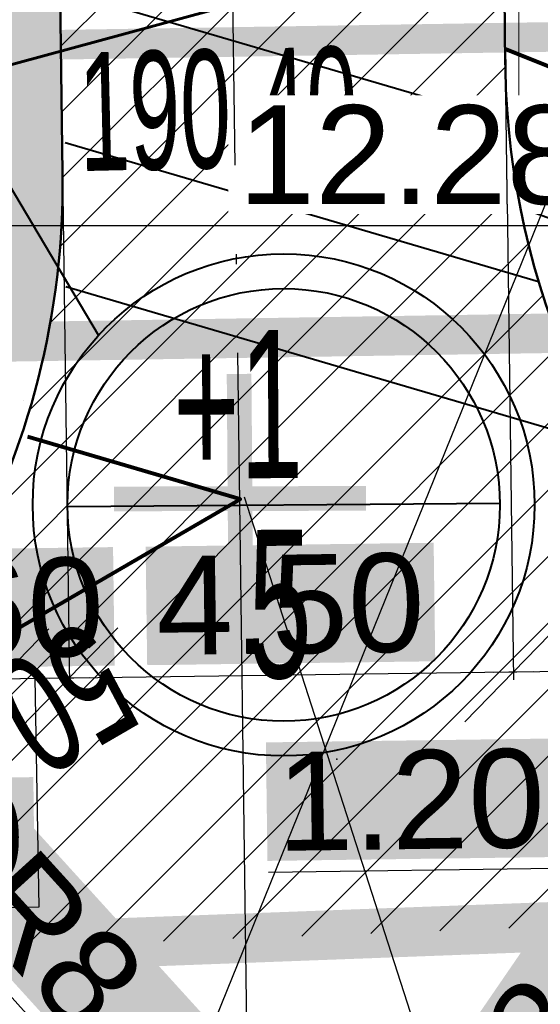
# Model space of a CAD drawing. Header units: millimetres. Extents: x 3225950 to 6455324, y 386516 to 774348.
# Tile 25 of 69: x 3227620.19 to 3227625.46, y 387130.53 to 387140.49. Entities that reach past the tile are written whole.
import ezdxf
from ezdxf import colors
from ezdxf.entities.mleader import LeaderData, LeaderLine
from ezdxf.math import Vec2, Vec3

# ---------------------------------------------------------------- set-up
doc = ezdxf.new("R2010")
doc.units = ezdxf.units.MM
for name, pattern in [('ACAD_ISO02W100', [15, 12, -3]), ('ACAD_ISO04W100', [30, 24, -3, 0, -3]), ('ACAD_ISO10W100', [18, 12, -3, 0, -3])]:
    doc.linetypes.add(name, pattern=pattern)
for name, color, linetype in [('02 ВПгоризонтали', 1, 'Continuous'), ('1 ГПЗУ', 7, 'Continuous'), ('1 Граница благоустройства', 7, 'Continuous'), ('1 Здание', 7, 'Continuous'), ('1 Координаты', 7, 'Continuous'), ('1 Разбивочный 1', 7, 'Continuous'), ('1 Топо', 7, 'Continuous'), ('2 Отм по ОГ', 7, 'Continuous'), ('3 Земля', 7, 'Continuous'), ('8 К1', 7, 'Continuous'), ('8 ЭТО', 7, 'Continuous'), ('ТОЧКИ_ОБОСНОВАНИЯ', 255, 'Continuous')]:
    doc.layers.add(name, color=color, linetype=linetype)
doc.layers.add('2 УКл+переломы', color=5, linetype='Continuous', lineweight=25)
for name, color, linetype, lineweight, true_color in [('41газон', 7, 'Continuous', 20, 0x525229), ('41газон за', 7, 'Continuous', 20, 0x525229), ('41откос', 7, 'Continuous', 20, 0x525229), ('41плитка ус', 7, 'Continuous', 20, 0xd0b89f), ('41проезд', 7, 'Continuous', 20, 0xfff0c2), ('41проезд за', 7, 'Continuous', 20, 0xfff0c2)]:
    doc.layers.add(name, color=color, linetype=linetype, lineweight=lineweight, true_color=true_color)
doc.styles.add('ACAD14', font='arial.ttf', dxfattribs={"height": 1})
doc.dimstyles.new('Генплан-чел-1', dxfattribs={"dimtxt": 1.5, "dimasz": 1, "dimexe": 0.5, "dimexo": 0.5, "dimgap": 0.2, "dimtad": 1, "dimzin": 0, "dimdsep": 46, "dimtxsty": 'ACAD14', "dimblk": 'OBLIQUE', "dimcen": 1, "dimdle": 0.5, "dimclrd": 256, "dimclre": 256, "dimclrt": 256, "dimadec": 4, "dimazin": 2, "dimtfac": 1, "dimtmove": 0, "dimatfit": 3, "dimldrblk": 'OPEN30', "dimfxl": 0.5, "dimtfill": 1, "dimtfillclr": 256, "dimtolj": 1, "dimtzin": 0, "dimlwd": -1, "dimlwe": -1, "dimarcsym": 0})
doc.dimstyles.new('Генплан-чел-3', dxfattribs={"dimtxt": 1.5, "dimasz": 1, "dimexe": 0.08, "dimexo": 0.5, "dimgap": 0.2, "dimtad": 1, "dimzin": 0, "dimdsep": 46, "dimtxsty": 'ACAD14', "dimblk": 'OBLIQUE', "dimcen": 1, "dimdle": 0.2, "dimclrd": 256, "dimclre": 256, "dimclrt": 256, "dimadec": 8, "dimazin": 2, "dimtfac": 1, "dimtmove": 0, "dimatfit": 3, "dimldrblk": 'OPEN30', "dimfxl": 0.5, "dimtfill": 2, "dimtfillclr": 7, "dimtolj": 1, "dimtzin": 0, "dimlwd": -1, "dimlwe": -1, "dimarcsym": 0})
picture_1 = doc.add_image_def('image2.tif', size_in_pixel=(27388, 31050))
pattern_1 = [(45, (0, 0), (-0.3367596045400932, 0.3367596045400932), [])]
pattern_2 = [(0, (0, 0), (0.15875, 0.3175), [0, -0.3175])]

# ---------------------------------------------------------------- blocks, each defined once
blk = doc.blocks.new('_Oblique')
at = {"color": 0, "linetype": 'ByBlock', "lineweight": -2}
blk.add_line((-0.5, -0.5), (0.5, 0.5), dxfattribs=at)
blk = doc.blocks.new('*D151')
at = {"layer": '1 Разбивочный 1', "transparency": 16777216}
for p in [(3227612.624079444, 387138.8325589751), (3227622.005742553, 387128.5068990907)]:
    blk.add_line(p, (3227618.00379747, 387132.9115257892), dxfattribs=at)
at = {"layer": 'Defpoints', "color": 0, "transparency": 16777216}
for p in [(3227612.624079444, 387138.8325589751), (3227618.00379747, 387132.9115257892)]:
    blk.add_point(p, dxfattribs=at)
at = {"layer": '1 Разбивочный 1', "transparency": 16777216, "rotation": 132.2575818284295}
blk.add_blockref('_Oblique', (3227618.00379747, 387132.9115257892), dxfattribs=at)
at = {"layer": '1 Разбивочный 1', "transparency": 16777216, "insert": (3227621.203150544, 387130.4469185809), "char_height": 1, "attachment_point": 5, "rotation": 312.25758182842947, "style": 'ACAD14', "bg_fill": 1, "box_fill_scale": 1.1, "bg_fill_color": 7, "bg_fill_true_color": 16777215, "bg_fill_transparency": 0}
blk.add_mtext('\\A1;R8.00', dxfattribs=at)
blk = doc.blocks.new('_Open30')
at = {"color": 0, "linetype": 'ByBlock', "lineweight": -2}
for p, q in [((-1, 0.26794919), (0, 0)), ((0, 0), (-1, -0.26794919)), ((0, 0), (-1, 0))]:
    blk.add_line(p, q, dxfattribs=at)
blk = doc.blocks.new('*D157')
at = {"layer": '1 Разбивочный 1', "color": 1, "lineweight": 30, "transparency": 16777216}
for p, q in [((3227618.012134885, 387145.1221514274), (3227618.012134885, 387137.9109803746)), ((3227630.291268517, 387144.386396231), (3227630.291268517, 387137.9109803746)), ((3227617.512134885, 387138.4109803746), (3227630.791268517, 387138.4109803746))]:
    blk.add_line(p, q, dxfattribs=at)
at = {"layer": 'Defpoints', "color": 0, "transparency": 16777216}
for p in [(3227618.012134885, 387145.6221514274), (3227630.291268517, 387144.886396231), (3227630.291268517, 387138.4109803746)]:
    blk.add_point(p, dxfattribs=at)
at = {"layer": '1 Разбивочный 1', "color": 1, "lineweight": 30, "transparency": 16777216, "rotation": 180}
blk.add_blockref('_Oblique', (3227618.012134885, 387138.4109803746), dxfattribs=at)
at = {"layer": '1 Разбивочный 1', "color": 1, "lineweight": 30, "transparency": 16777216}
blk.add_blockref('_Oblique', (3227630.291268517, 387138.4109803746), dxfattribs=at)
at = {"layer": '1 Разбивочный 1', "color": 1, "lineweight": 50, "transparency": 16777216, "insert": (3227624.151701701, 387139.1215533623), "char_height": 1, "attachment_point": 5, "style": 'ACAD14', "bg_fill": 3, "box_fill_scale": 1.1, "bg_fill_color": 256, "bg_fill_true_color": 13158600, "bg_fill_transparency": 0}
blk.add_mtext('\\A1;12.28', dxfattribs=at)
blk = doc.blocks.new('*D185')
at = {"layer": '1 Разбивочный 1', "transparency": 16777216}
for p in [(3227633.108283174, 387140.1449536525), (3227625.213395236, 387128.6425365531)]:
    blk.add_line(p, (3227628.581125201, 387133.5491337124), dxfattribs=at)
at = {"layer": 'Defpoints', "color": 0, "transparency": 16777216}
for p in [(3227633.108283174, 387140.1449536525), (3227628.581125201, 387133.5491337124)]:
    blk.add_point(p, dxfattribs=at)
at = {"layer": '1 Разбивочный 1', "transparency": 16777216, "rotation": 55.53555279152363}
blk.add_blockref('_Oblique', (3227628.581125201, 387133.5491337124), dxfattribs=at)
at = {"layer": '1 Разбивочный 1', "transparency": 16777216, "insert": (3227625.745514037, 387130.6734671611), "char_height": 1, "attachment_point": 5, "rotation": 55.535552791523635, "style": 'ACAD14', "bg_fill": 1, "box_fill_scale": 1.1, "bg_fill_color": 7, "bg_fill_true_color": 16777215, "bg_fill_transparency": 0}
blk.add_mtext('\\A1;R8.00', dxfattribs=at)
blk = doc.blocks.new('_None')
blk = doc.blocks.new('*D227')
at = {"layer": '2 Отм по ОГ', "transparency": 16777216}
for p, q in [((3227619.263266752, 387143.6491403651), (3227619.396617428, 387133.7336882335)), ((3227619.859854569, 387143.6571637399), (3227619.993205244, 387133.7417116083)), ((3227619.195559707, 387133.8109914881), (3227620.192111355, 387133.824393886))]:
    blk.add_line(p, q, dxfattribs=at)
at = {"layer": 'Defpoints', "color": 0, "transparency": 16777216}
for p in [(3227619.256542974, 387144.1490951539), (3227619.85313079, 387144.1571185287), (3227619.992129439, 387133.8217043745)]:
    blk.add_point(p, dxfattribs=at)
at = {"layer": '2 Отм по ОГ', "transparency": 16777216}
for p, rotation in [((3227619.395541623, 387133.8136809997), 180.770511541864), ((3227619.992129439, 387133.8217043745), 0.7705115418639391)]:
    blk.add_blockref('_Oblique', p, dxfattribs=dict(at, rotation=rotation))
at = {"layer": '2 Отм по ОГ', "transparency": 16777216, "insert": (3227619.684280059, 387134.5282014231), "char_height": 1, "attachment_point": 5, "rotation": 0.7705115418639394, "style": 'ACAD14', "bg_fill": 1, "box_fill_scale": 1.1, "bg_fill_color": 7, "bg_fill_true_color": 16777215, "bg_fill_transparency": 0}
blk.add_mtext('\\A1;0.60', dxfattribs=at)
blk = doc.blocks.new('*D228')
at = {"layer": '2 Отм по ОГ', "transparency": 16777216}
for p, q in [((3227619.859854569, 387143.6571637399), (3227619.993205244, 387133.7417116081)), ((3227620.559791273, 387143.6665770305), (3227620.693141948, 387133.7511248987)), ((3227619.792147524, 387133.8190148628), (3227620.892048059, 387133.8338071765)), ((3227620.342097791, 387133.8264110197), (3227620.38292401, 387131.5087864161)), ((3227620.38292401, 387131.5087864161), (3227617.38906105, 387131.4685226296))]:
    blk.add_line(p, q, dxfattribs=at)
at = {"layer": 'Defpoints', "color": 0, "transparency": 16777216}
for p in [(3227619.85313079, 387144.1571185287), (3227620.553067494, 387144.1665318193), (3227620.692066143, 387133.8311176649)]:
    blk.add_point(p, dxfattribs=at)
at = {"layer": '2 Отм по ОГ', "transparency": 16777216}
for p, rotation in [((3227619.992129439, 387133.8217043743), 180.770511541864), ((3227620.692066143, 387133.8311176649), 0.7705115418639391)]:
    blk.add_blockref('_Oblique', p, dxfattribs=dict(at, rotation=rotation))
at = {"layer": '2 Отм по ОГ', "transparency": 16777216, "insert": (3227618.876437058, 387132.1991632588), "char_height": 1, "attachment_point": 5, "rotation": 0.7705115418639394, "style": 'ACAD14', "bg_fill": 1, "box_fill_scale": 1.1, "bg_fill_color": 7, "bg_fill_true_color": 16777215, "bg_fill_transparency": 0}
blk.add_mtext('\\A1;0.70', dxfattribs=at)
blk = doc.blocks.new('*D229')
at = {"layer": '2 Отм по ОГ', "transparency": 16777216}
for p, q in [((3227625.059384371, 387143.7270910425), (3227625.192735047, 387133.8116389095)), ((3227620.559791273, 387143.6665770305), (3227620.693141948, 387133.7511248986)), ((3227620.492084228, 387133.8284281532), (3227625.391641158, 387133.8943211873))]:
    blk.add_line(p, q, dxfattribs=at)
at = {"layer": 'Defpoints', "color": 0, "transparency": 16777216}
for p in [(3227625.052660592, 387144.2270458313), (3227620.553067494, 387144.1665318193), (3227625.191659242, 387133.8916316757)]:
    blk.add_point(p, dxfattribs=at)
at = {"layer": '2 Отм по ОГ', "transparency": 16777216}
for p, rotation in [((3227625.191659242, 387133.8916316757), 0.7705115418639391), ((3227620.692066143, 387133.8311176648), 180.770511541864)]:
    blk.add_blockref('_Oblique', p, dxfattribs=dict(at, rotation=rotation))
at = {"layer": '2 Отм по ОГ', "transparency": 16777216, "insert": (3227622.932307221, 387134.5718834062), "char_height": 1, "attachment_point": 5, "rotation": 0.7705115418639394, "style": 'ACAD14', "bg_fill": 1, "box_fill_scale": 1.1, "bg_fill_color": 7, "bg_fill_true_color": 16777215, "bg_fill_transparency": 0}
blk.add_mtext('\\A1;4.50', dxfattribs=at)
blk = doc.blocks.new('*D230')
at = {"layer": '2 Отм по ОГ', "transparency": 16777216}
for p, q in [((3227625.059384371, 387143.7270910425), (3227625.192735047, 387133.8116389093)), ((3227626.259275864, 387143.7432281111), (3227626.39262654, 387133.8277759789)), ((3227624.991677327, 387133.888942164), (3227626.591532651, 387133.9104582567)), ((3227625.791604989, 387133.8997002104), (3227625.610354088, 387131.8989842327)), ((3227625.610354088, 387131.8989842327), (3227622.710616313, 387131.8599863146))]:
    blk.add_line(p, q, dxfattribs=at)
at = {"layer": 'Defpoints', "color": 0, "transparency": 16777216}
for p in [(3227625.052660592, 387144.2270458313), (3227626.252552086, 387144.2431828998), (3227626.391550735, 387133.9077687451)]:
    blk.add_point(p, dxfattribs=at)
at = {"layer": '2 Отм по ОГ', "transparency": 16777216}
for p, rotation in [((3227625.191659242, 387133.8916316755), 180.770511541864), ((3227626.391550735, 387133.9077687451), 0.7705115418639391)]:
    blk.add_blockref('_Oblique', p, dxfattribs=dict(at, rotation=rotation))
at = {"layer": '2 Отм по ОГ', "transparency": 16777216, "insert": (3227624.150929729, 387132.5899940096), "char_height": 1, "attachment_point": 5, "rotation": 0.7705115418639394, "style": 'ACAD14', "bg_fill": 1, "box_fill_scale": 1.1, "bg_fill_color": 7, "bg_fill_true_color": 16777215, "bg_fill_transparency": 0}
blk.add_mtext('\\A1;1.20', dxfattribs=at)
blk = doc.blocks.new('*D235')
at = {"layer": '2 Отм по ОГ', "transparency": 16777216}
for p, q in [((3227630.164722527, 387135.7051632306), (3227630.354074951, 387121.6256327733)), ((3227611.87273374, 387135.4591584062), (3227612.062086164, 387121.3796279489)), ((3227611.861028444, 387121.4569312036), (3227630.552981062, 387121.7083150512))]:
    blk.add_line(p, q, dxfattribs=at)
at = {"layer": 'Defpoints', "color": 0, "transparency": 16777216}
for p in [(3227630.157998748, 387136.2051180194), (3227611.866009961, 387135.959113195), (3227630.352999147, 387121.7056255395)]:
    blk.add_point(p, dxfattribs=at)
at = {"layer": '2 Отм по ОГ', "transparency": 16777216}
for p, rotation in [((3227630.352999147, 387121.7056255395), 0.7705115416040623), ((3227612.061010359, 387121.4596207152), 180.7705115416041)]:
    blk.add_blockref('_Oblique', p, dxfattribs=dict(at, rotation=rotation))
at = {"layer": '2 Отм по ОГ', "transparency": 16777216, "insert": (3227622.927243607, 387122.3167365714), "char_height": 1, "attachment_point": 5, "rotation": 0.7705115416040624, "style": 'ACAD14', "bg_fill": 1, "box_fill_scale": 1.1, "bg_fill_color": 7, "bg_fill_true_color": 16777215, "bg_fill_transparency": 0}
blk.add_mtext('\\A1;18.30', dxfattribs=at)

msp = doc.modelspace()

# ---------------------------------------------------------------- hatches: boundary and pattern name
at = {"layer": '41газон', "lineweight": 20}
h = msp.add_hatch(dxfattribs=at)
h.set_pattern_fill('DOTS', color=256, scale=0.2)
h.set_pattern_definition(pattern_2)
edge = h.paths.add_edge_path()
edge.add_line((3227665.587508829, 387178.5220512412), (3227665.908121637, 387178.2995978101))
edge.add_line((3227665.908121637, 387178.2995978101), (3227665.604717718, 387177.8348020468))
edge.add_arc((3227660.384485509, 387181.4972843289), 6.376880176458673, 272.86833982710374, 324.94674041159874, ccw=False)
edge.add_line((3227660.70359139, 387175.1283933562), (3227660.263196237, 387175.1156396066))
edge.add_line((3227660.263196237, 387175.1156396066), (3227660.28317232, 387173.6157726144))
edge.add_line((3227660.28317232, 387173.6157726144), (3227630.880161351, 387173.2334989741))
edge.add_arc((3227631.028573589, 387174.2224245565), 0.9999999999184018, 180.7705113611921, 261.46507537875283, ccw=False)
edge.add_line((3227630.028664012, 387174.2089770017), (3227629.999041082, 387177.7950961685))
edge.add_line((3227629.999041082, 387177.7950961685), (3227618.900044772, 387177.6458282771))
edge.add_line((3227618.900044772, 387177.6458282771), (3227618.948785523, 387173.1703102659))
edge.add_arc((3227616.957267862, 387173.1353339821), 1.991824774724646, -89.46513792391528, 1.006161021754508, ccw=False)
edge.add_line((3227616.975861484, 387171.1435959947), (3227613.248922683, 387171.0934732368))
edge.add_line((3227613.248922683, 387171.0934732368), (3227613.309436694, 387166.593880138))
edge.add_line((3227613.309436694, 387166.593880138), (3227613.429043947, 387157.3092609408))
edge.add_line((3227613.429043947, 387157.3092609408), (3227618.375238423, 387157.3757811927))
edge.add_arc((3227618.402133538, 387155.3759620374), 2.000000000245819, 0.7705115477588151, 90.7705115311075, ccw=False)
edge.add_line((3227620.401952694, 387155.4028571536), (3227620.512654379, 387147.1714982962))
edge.add_line((3227620.512654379, 387147.1714982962), (3227620.623356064, 387138.9401394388))
edge.add_arc((3227612.624079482, 387138.8325589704), 7.999999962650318, -11.490256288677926, 0.7705115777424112, ccw=False)
edge.add_line((3227620.463748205, 387137.2389486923), (3227619.836052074, 387137.2289968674))
edge.add_arc((3227613.022199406, 387138.832558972), 6.999999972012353, 346.7570686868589, 360.7705115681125)
edge.add_line((3227620.02156642, 387138.9266918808), (3227619.78200303, 387155.9531519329))
edge.add_line((3227619.78200303, 387155.9531519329), (3227619.215838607, 387143.1232750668))
edge.add_line((3227619.215838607, 387143.1232750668), (3227612.019942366, 387143.1040174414))
edge.add_line((3227612.019942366, 387143.1040174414), (3227611.864757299, 387154.6429924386))
edge.add_line((3227611.864757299, 387154.6429924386), (3227611.625417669, 387172.4393826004))
edge.add_line((3227611.625417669, 387172.4393826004), (3227618.144105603, 387179.1357974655))
edge.add_line((3227618.144105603, 387179.1357974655), (3227631.480597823, 387179.3151569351))
edge.add_line((3227631.480597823, 387179.3151569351), (3227631.554462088, 387173.8228894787))
edge.add_line((3227631.554462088, 387173.8228894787), (3227662.168414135, 387175.9336801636))
edge.add_arc((3227661.191099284, 387180.7770617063), 4.941000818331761, 281.4081596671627, 332.8457631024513)
at = {"layer": '41газон за', "lineweight": 20}
h = msp.add_hatch(dxfattribs=at)
h.set_pattern_fill('DOTS', color=256, scale=0.2)
h.set_pattern_definition(pattern_2)
edge = h.paths.add_edge_path()
edge.add_line((3227617.144402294, 387137.1863220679), (3227612.397277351, 387137.1110584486))
edge.add_line((3227612.397277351, 387137.1110584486), (3227617.12795214, 387134.4062901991))
edge.add_line((3227617.12795214, 387134.4062901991), (3227616.497552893, 387133.5589131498))
edge.add_line((3227616.497552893, 387133.5589131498), (3227612.895776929, 387132.0403312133))
edge.add_line((3227612.895776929, 387132.0403312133), (3227612.914835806, 387130.8382209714))
edge.add_arc((3227612.624794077, 387138.8321864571), 7.999225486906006, 272.0779274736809, 348.5113388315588)
edge.add_line((3227620.463748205, 387137.2389486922), (3227619.836052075, 387137.2289968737))
edge.add_line((3227619.836052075, 387137.2289968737), (3227619.522802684, 387136.2359926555))
edge.add_line((3227619.522802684, 387136.2359926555), (3227619.642215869, 387137.2259236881))
edge.add_line((3227619.642215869, 387137.2259236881), (3227617.144402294, 387137.1863220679))
at = {"layer": '41откос', "lineweight": 20}
h = msp.add_hatch(dxfattribs=at)
h.set_pattern_fill('DOTS', color=256, scale=0.2)
h.set_pattern_definition(pattern_2)
edge = h.paths.add_edge_path()
edge.add_line((3227618.144105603, 387179.1357974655), (3227631.480597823, 387179.3151569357))
edge.add_line((3227631.480597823, 387179.3151569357), (3227631.555587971, 387173.739173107))
edge.add_line((3227631.555587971, 387173.739173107), (3227662.168414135, 387175.9336801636))
edge.add_arc((3227661.191099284, 387180.7770617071), 4.941000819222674, 281.4081596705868, 332.8457631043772)
edge.add_arc((3227660.483158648, 387182.2717465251), 6.333609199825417, 284.996555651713, 323.6987072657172, ccw=False)
edge.add_line((3227662.122049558, 387176.1538512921), (3227634.326409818, 387175.876637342))
edge.add_line((3227634.326409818, 387175.876637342), (3227634.236937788, 387182.54164831))
edge.add_line((3227634.236937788, 387182.54164831), (3227616.861234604, 387182.1188157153))
edge.add_line((3227616.861234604, 387182.1188157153), (3227611.074373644, 387176.2314612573))
edge.add_line((3227611.074373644, 387176.2314612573), (3227611.371886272, 387154.1095468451))
edge.add_line((3227611.371886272, 387154.1095468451), (3227611.545068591, 387141.2323642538))
edge.add_line((3227611.545068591, 387141.2323642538), (3227619.237606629, 387141.3233704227))
edge.add_line((3227619.237606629, 387141.3233704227), (3227619.721593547, 387138.9226576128))
edge.add_arc((3227601.328332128, 387138.9329190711), 18.39326428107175, 354.67497605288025, 359.96803513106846, ccw=False)
edge.add_line((3227619.642215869, 387137.2259236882), (3227619.836052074, 387137.2289968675))
edge.add_arc((3227613.022199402, 387138.8325589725), 6.999999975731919, 346.7570686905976, 360.7705115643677)
edge.add_line((3227620.02156642, 387138.9266918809), (3227619.815667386, 387155.9516020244))
edge.add_line((3227619.815667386, 387155.9516020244), (3227619.215838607, 387143.1232750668))
edge.add_line((3227619.215838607, 387143.1232750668), (3227612.019942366, 387143.1040174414))
edge.add_line((3227612.019942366, 387143.1040174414), (3227611.844940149, 387156.1165207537))
edge.add_line((3227611.844940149, 387156.1165207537), (3227611.625417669, 387172.4393826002))
edge.add_line((3227611.625417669, 387172.4393826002), (3227618.144105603, 387179.1357974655))
at = {"layer": '41плитка ус'}
h = msp.add_hatch(dxfattribs=at)
h.set_pattern_fill('AR-B88', color=256, scale=0.005)
h.set_pattern_definition([(0, (0, 0), (0, 1.016), []), (90, (0, 0), (-0.5079999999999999, 1.016), [1.016, -1.016])])
edge = h.paths.add_edge_path()
edge.add_line((3227625.093638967, 387141.1800488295), (3227625.110036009, 387139.9608267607))
edge.add_arc((3227633.123398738, 387140.1488038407), 8.015567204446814, 181.3437952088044, 197.9001863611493)
edge.add_line((3227625.495837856, 387137.6851414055), (3227662.48122202, 387138.2625494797))
edge.add_arc((3227662.54845981, 387133.2630015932), 4.999999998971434, 69.11348233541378, 90.77051154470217, ccw=False)
edge.add_line((3227664.331050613, 387137.9344435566), (3227666.671588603, 387137.9715516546))
edge.add_line((3227666.671588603, 387137.9715516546), (3227666.63761206, 387141.7387643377))
edge.add_line((3227666.63761206, 387141.7387643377), (3227664.73287339, 387141.7131479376))
edge.add_line((3227664.73287339, 387141.7131479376), (3227625.593593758, 387141.1867726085))
edge.add_line((3227625.593593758, 387141.1867726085), (3227625.093638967, 387141.1800488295))
at = {"layer": '41проезд'}
h = msp.add_hatch(dxfattribs=at)
h.set_pattern_fill('ANSI31,_O', color=256, scale=0.15)
h.set_pattern_definition(pattern_1)
edge = h.paths.add_edge_path()
edge.add_arc((3227612.624079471, 387138.8325589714), 7.999999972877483, 348.5097437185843, 360.7705115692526)
edge.add_line((3227620.623356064, 387138.9401394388), (3227620.401952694, 387155.4028571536))
edge.add_arc((3227618.402133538, 387155.3759620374), 2.000000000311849, 0.7705115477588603, 90.77051153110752)
edge.add_line((3227618.375238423, 387157.3757811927), (3227616.560439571, 387161.6606286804))
edge.add_line((3227616.560439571, 387161.6606286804), (3227614.160656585, 387161.6283545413))
edge.add_line((3227614.160656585, 387161.6283545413), (3227613.429043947, 387157.3092609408))
edge.add_line((3227613.429043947, 387157.3092609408), (3227613.309436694, 387166.593880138))
edge.add_line((3227613.309436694, 387166.593880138), (3227615.809210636, 387166.6274990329))
edge.add_line((3227615.809210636, 387166.6274990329), (3227615.741972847, 387171.1270017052))
edge.add_line((3227615.741972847, 387171.1270017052), (3227616.975861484, 387171.1435959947))
edge.add_arc((3227616.957267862, 387173.1353339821), 1.991824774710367, 270.5348620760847, 361.0061610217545)
edge.add_line((3227618.948785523, 387173.1703102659), (3227618.900044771, 387177.6458282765))
edge.add_line((3227618.900044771, 387177.6458282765), (3227629.999041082, 387177.7950961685))
edge.add_line((3227629.999041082, 387177.7950961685), (3227630.028664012, 387174.2089770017))
edge.add_arc((3227631.028573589, 387174.2224245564), 0.9999999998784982, 180.7705113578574, 261.4650753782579)
edge.add_line((3227630.880161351, 387173.2334989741), (3227660.28317232, 387173.6157726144))
edge.add_line((3227660.28317232, 387173.6157726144), (3227661.190866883, 387173.6646894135))
edge.add_arc((3227660.407064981, 387181.4462478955), 7.820933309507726, 275.7517505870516, 319.1398370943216)
edge.add_line((3227666.322103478, 387176.3296750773), (3227666.402881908, 387167.4637545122))
edge.add_arc((3227661.563774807, 387161.2406412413), 7.883152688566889, 52.13128191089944, 79.17210713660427)
edge.add_line((3227663.044699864, 387168.9834415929), (3227662.032266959, 387169.1456605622))
edge.add_line((3227662.032266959, 387169.1456605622), (3227635.724455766, 387168.7850810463))
edge.add_arc((3227635.871303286, 387157.7860611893), 11.00000009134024, 90.76490845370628, 179.9999998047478)
edge.add_line((3227624.871303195, 387157.7860612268), (3227625.110036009, 387139.9608267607))
edge.add_arc((3227633.119151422, 387140.1481767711), 8.011306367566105, 181.3400240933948, 200.6665890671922)
edge.add_line((3227625.623372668, 387137.3207520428), (3227620.463748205, 387137.2389486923))
at = {"layer": '41проезд за'}
h = msp.add_hatch(dxfattribs=at)
h.set_pattern_fill('ANSI31,_O', color=256, scale=0.15)
h.set_pattern_definition(pattern_1)
edge = h.paths.add_edge_path()
edge.add_line((3227659.609659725, 387132.5818910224), (3227613.228312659, 387130.8499267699))
edge.add_line((3227613.228312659, 387130.8499267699), (3227613.224163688, 387130.8554474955))
edge.add_arc((3227612.624794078, 387138.8321864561), 7.999225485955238, 274.2971115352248, 348.5113388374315)
edge.add_line((3227620.463748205, 387137.2389486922), (3227625.623372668, 387137.3207520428))
edge.add_arc((3227633.148024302, 387140.202424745), 8.057569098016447, 200.9550544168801, 269.7174075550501)
edge.add_line((3227633.108283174, 387132.144953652), (3227636.555665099, 387132.2735247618))
edge.add_line((3227636.555665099, 387132.2735247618), (3227659.609659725, 387132.5818910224))

# ---------------------------------------------------------------- linework, layer by layer
at = {"layer": '02 ВПгоризонтали', "color": 1, "lineweight": 40}
for points in [[(3227620.630082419, 387140.7903938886), (3227625.136945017, 387139.4683681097)], [(3227620.650791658, 387139.2505331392), (3227625.446380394, 387137.8438135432)], [(3227625.260120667, 387138.5937137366), (3227627.47329588, 387137.7917357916)], [(3227620.657075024, 387137.795025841), (3227626.159395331, 387136.1809963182)]]:
    msp.add_lwpolyline(points, dxfattribs=at)
at = {"layer": '02 ВПгоризонтали', "color": 1, "lineweight": 80, "ltscale": 200}
for points in [[(3227625.106837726, 387140.1986390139), (3227631.030315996, 387137.8395733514)], [(3227618.420024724, 387133.3183030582), (3227622.421591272, 387135.6385864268), (3227620.270441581, 387136.2696403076)]]:
    msp.add_lwpolyline(points, dxfattribs=at)
at = {"layer": '1 ГПЗУ', "color": 190, "linetype": 'ACAD_ISO02W100', "lineweight": 35, "ltscale": 0.5, "const_width": 0.3}
msp.add_lwpolyline([(3227663.225851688, 387179.9318577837), (3227663.806005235, 387140.9264962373), (3227612.933000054, 387140.1199293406), (3227612.304125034, 387179.247022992)], close=True, dxfattribs=at)
at = {"layer": '1 Граница благоустройства', "color": 24, "linetype": 'ACAD_ISO04W100', "lineweight": 50, "ltscale": 0.5}
msp.add_lwpolyline([(3227612.914841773, 387130.8378446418, 0.5, 0.5, 0), (3227612.895776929, 387132.0403312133, 0.5, 0.5, 0), (3227616.497552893, 387133.5589131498, 0.5, 0.5, 0), (3227617.12795214, 387134.4062901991, 0.5, 0.5, 0), (3227612.397276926, 387137.1110586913, 0.5, 0.5, 0), (3227609.981588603, 387137.0727591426, 0.5, 0.5, 0), (3227609.955622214, 387138.6883254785, 0.5, 0.5, 0), (3227609.214045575, 387139.1240991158, 0.5, 0.5, 0), (3227602.030582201, 387151.1813602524, 0.5, 0.5, 0), (3227600.417929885, 387154.8720883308, 0.5, 0.5, 0), (3227599.647168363, 387154.4967709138, 0.5, 0.5, 0), (3227598.364967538, 387156.850309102, 0.5, 0.5, 0), (3227601.015582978, 387158.1651402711, 0.5, 0.5, 0), (3227602.13676987, 387155.7767864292, 0.5, 0.5, 0), (3227601.452209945, 387155.3865674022, 0.5, 0.5, 0), (3227604.017371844, 387152.0541526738, 0.5, 0.5, 0), (3227609.90269612, 387141.9812599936, 0.5, 0.5, 0), (3227609.256174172, 387182.2063030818, 0.5, 0.5, 0), (3227666.261588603, 387182.9715516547, 0.5, 0.5, 0), (3227666.281951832, 387180.7365630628, 0.5, 0.5, 0), (3227668.326566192, 387180.9075680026, 0.5, 0.5, 0), (3227670.97228963, 387133.006192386, 0.5, 0.5, 0)], format="xyseb", close=True, dxfattribs=at)
at = {"layer": '1 Координаты', "color": 3, "lineweight": 50, "const_width": 0.4}
msp.add_lwpolyline([(3227609.981588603, 387137.0727591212), (3227609.271588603, 387182.0615516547), (3227666.261588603, 387182.9715516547), (3227666.671588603, 387137.9715516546)], close=True, dxfattribs=at)
at = {"layer": '2 УКл+переломы', "color": 5, "linetype": 'ByBlock', "lineweight": -3, "ltscale": 1.5, "const_width": 0.2499999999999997, "flags": 128}
msp.add_lwpolyline([(3227622.421987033, 387135.6454181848), (3227623.698794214, 387135.6483157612), (3227621.145179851, 387135.6425206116), (3227622.421987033, 387135.6454181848), (3227622.412269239, 387136.9085339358), (3227622.430913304, 387134.3686389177)], dxfattribs=at)
at = {"layer": '2 УКл+переломы', "color": 5, "linetype": 'ByBlock', "lineweight": -3, "ltscale": 1.5}
msp.add_lwpolyline([(3227622.464327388, 387135.6633666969), (3227626.116525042, 387124.3256904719)], dxfattribs=at)
at = {"layer": '3 Земля', "color": 6, "linetype": 'ACAD_ISO10W100', "lineweight": 70, "const_width": 0.5, "flags": 128}
msp.add_lwpolyline([(3227612.914841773, 387130.8378446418), (3227612.895776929, 387132.0403312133), (3227616.497552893, 387133.5589131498), (3227617.12795214, 387134.4062901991), (3227612.397276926, 387137.1110586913), (3227609.981588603, 387137.0727591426), (3227609.955622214, 387138.6883254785), (3227609.214045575, 387139.1240991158), (3227602.030582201, 387151.1813602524), (3227600.417929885, 387154.8720883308), (3227599.647168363, 387154.4967709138), (3227598.364967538, 387156.850309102), (3227601.015582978, 387158.1651402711), (3227602.13676987, 387155.7767864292), (3227601.452209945, 387155.3865674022), (3227604.017371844, 387152.0541526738), (3227609.90269612, 387141.9812599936), (3227609.256174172, 387182.2063030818), (3227666.261588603, 387182.9715516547), (3227666.29576737, 387179.2202235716), (3227668.569916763, 387179.2409435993), (3227670.97228963, 387133.006192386), (3227612.527643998, 387130.8237625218)], dxfattribs=at)
at = {"layer": '3 Земля', "color": 5, "linetype": 'Continuous', "lineweight": 40}
msp.add_lwpolyline([(3227620.988490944, 387137.299057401), (3227620.02156642, 387138.9266918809)], dxfattribs=at)
at = {"layer": '3 Земля', "color": 5, "linetype": 'Continuous', "lineweight": 40, "flags": 128}
msp.add_lwpolyline([(3227620.673768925, 387135.5652689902), (3227625.0537566, 387135.5993492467)], dxfattribs=at)
at = {"layer": '3 Земля', "color": 5, "linetype": 'Continuous', "lineweight": 40}
for radius in [2.542414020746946, 2.190060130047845]:
    msp.add_circle((3227622.863762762, 387135.5823091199), radius, dxfattribs=at)
at = {"layer": 'ТОЧКИ_ОБОСНОВАНИЯ'}
msp.add_point((3227623.40228962, 387133.006192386, -0.1199999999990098), dxfattribs=at)

# ---------------------------------------------------------------- texts
at = {"layer": '02 ВПгоризонтали', "color": 1, "lineweight": 40, "style": 'ACAD14', "width": 0.65}
msp.add_text('50', height=1.199999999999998, rotation=210.107310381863, dxfattribs=at).set_placement((3227620.869978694, 387134.445288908))
at = {"layer": '3 Земля', "color": 7, "linetype": 'Continuous', "lineweight": 40, "style": 'ACAD14', "width": 0.55}
msp.add_text('190,40', height=1.2, rotation=1.313604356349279, dxfattribs=at).set_placement((3227620.80337988, 387138.9613532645, -181.523))
at = {"layer": '3 Земля', "color": 5, "linetype": 'Continuous', "lineweight": 40, "style": 'ACAD14', "width": 0.55}
for s, p in [('+1', (3227621.748598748, 387135.8472040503)), ('5', (3227622.510158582, 387133.8288906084))]:
    msp.add_text(s, height=1.5, rotation=0.3236604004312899, dxfattribs=at).set_placement(p)

# ---------------------------------------------------------------- dimensions: what is measured, and where the dimension line sits
at = {"layer": '1 Разбивочный 1', "color": 6}
dim = msp.add_radius_dim(center=(3227612.624079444, 387138.8325589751), mpoint=(3227618.00379747, 387132.9115257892), dimstyle='Генплан-чел-3', dxfattribs=at)
dim.commit()
dim.dimension.update_dxf_attribs({"geometry": '*D151', "text_midpoint": (3227621.203150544, 387130.4469185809)})
at = {"layer": '2 Отм по ОГ'}
dim = msp.add_linear_dim(base=(3227630.352999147, 387121.7056255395), p1=(3227611.86600996, 387135.959113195), p2=(3227630.157998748, 387136.2051180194), angle=0.7705115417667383, text='18.30', dimstyle='Генплан-чел-3', dxfattribs=at)
dim.commit()
dim.dimension.update_dxf_attribs({"geometry": '*D235', "text_midpoint": (3227622.936803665, 387121.6058868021), "dimtype": 161})

# ---------------------------------------------------------------- pictures from other files: only their frames are drawn
at = {"layer": '1 Топо', "color": 252}
image = msp.add_image(picture_1, insert=(3227525.614622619, 387085.3361425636), size_in_units=(684.5630873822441, 776.0947810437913), dxfattribs=at)
image.dxf.flags = 7

# ---------------------------------------------------------------- next in the draw order: dimensions: what is measured, and where the dimension line sits
at = {"layer": '1 Разбивочный 1', "color": 5, "lineweight": 50}
dim = msp.add_linear_dim(base=(3227630.291268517, 387138.4109803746), p1=(3227618.012134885, 387145.6221514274), p2=(3227630.291268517, 387144.886396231), angle=180, dimstyle='Генплан-чел-1', override={"dimclrd": 1, "dimclre": 1, "dimclrt": 1, "dimlwd": 30, "dimlwe": 30}, dxfattribs=at)
dim.commit()
dim.dimension.update_dxf_attribs({"geometry": '*D157', "text_midpoint": (3227624.151701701, 387139.1215533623)})

# ---------------------------------------------------------------- next in the draw order: linework, layer by layer
at = {"layer": '1 Здание', "color": 7, "linetype": 'ACAD_ISO04W100', "lineweight": 30, "ltscale": 0.3}
msp.add_line((3227622.494798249, 387129.9219248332), (3227621.952165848, 387170.2700188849), dxfattribs=at)
at = {"layer": '1 Здание', "color": 7, "lineweight": 50}
for p, q in [((3227624.872297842, 387157.6381380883), (3227625.109006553, 387140.0373731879)), ((3227620.623356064, 387138.9401394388), (3227620.401952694, 387155.4028571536))]:
    msp.add_line(p, q, dxfattribs=at)
for centre, radius, start, end in [((3227633.108283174, 387140.1449536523), 8.000000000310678, 179.6201285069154, 272.2371422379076), ((3227612.624079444, 387138.8325589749), 8, 330.6528467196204, 0.7705115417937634)]:
    msp.add_arc(centre, radius, start, end, dxfattribs=at)
at = {"layer": '8 К1', "color": 14, "extrusion": (0, 0, -1)}
msp.add_lwpolyline([(-3227628.931887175, 387147.0621715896), (-3227618.848682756, 387122.188585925), (-3227609.692330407, 387122.1889793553)], dxfattribs=at)
at = {"layer": '8 ЭТО', "color": 1, "lineweight": 60}
msp.add_lwpolyline([(3227631, 387152), (3227631, 387143), (3227597.926783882, 387134.0196181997)], dxfattribs=at)

# ---------------------------------------------------------------- next in the draw order: dimensions: what is measured, and where the dimension line sits
at = {"layer": '1 Разбивочный 1', "color": 6}
dim = msp.add_radius_dim(center=(3227633.108283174, 387140.1449536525), mpoint=(3227628.581125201, 387133.5491337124), dimstyle='Генплан-чел-3', dxfattribs=at)
dim.commit()
dim.dimension.update_dxf_attribs({"geometry": '*D185', "text_midpoint": (3227625.745514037, 387130.6734671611)})
at = {"layer": '2 Отм по ОГ'}
dim = msp.add_linear_dim(base=(3227625.191659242, 387133.8916316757), p1=(3227620.553067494, 387144.1665318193), p2=(3227625.052660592, 387144.2270458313), angle=180.770511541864, dimstyle='Генплан-чел-3', override={"dimtmove": 1}, dxfattribs=at)
dim.commit()
dim.dimension.update_dxf_attribs({"geometry": '*D229', "text_midpoint": (3227622.932307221, 387134.5718834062)})
for base, p1, p2, picture, middle in [((3227626.391550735, 387133.9077687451), (3227625.052660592, 387144.2270458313), (3227626.252552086, 387144.2431828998), '*D230', (3227625.410372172, 387131.8962947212)), ((3227620.692066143, 387133.8311176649), (3227619.85313079, 387144.1571185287), (3227620.553067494, 387144.1665318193), '*D228', (3227620.182942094, 387131.5060969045)), ((3227619.992129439, 387133.8217043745), (3227619.256542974, 387144.149095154), (3227619.85313079, 387144.1571185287), '*D227', (3227619.69383553, 387133.8176926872))]:
    dim = msp.add_linear_dim(base=base, p1=p1, p2=p2, angle=180.770511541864, dimstyle='Генплан-чел-3', override={"dimtmove": 1}, dxfattribs=at)
    dim.commit()
    dim.dimension.update_dxf_attribs({"geometry": picture, "text_midpoint": middle, "dimtype": 160})

# ---------------------------------------------------------------- next in the draw order: leaders
at = {"layer": '2 Отм по ОГ', "color": 5, "linetype": 'ByBlock', "lineweight": 20}
ml = msp.add_multileader_mtext('Standard', dxfattribs=at)
ml.set_content('{\\T0.9;191,10\\C256;\\P190,45}', color=5, style='ACAD14')
ml.set_leader_properties()
ml.set_arrow_properties(name='NONE')
ml.build(insert=Vec2(0, 0))
ml.multileader.update_dxf_attribs({"text_left_attachment_type": 6, "text_right_attachment_type": 6, "dogleg_length": 0.36})
ctx = ml.context
ctx.base_point, ctx.char_height, ctx.landing_gap_size, ctx.plane_origin, ctx.plane_x_axis, ctx.plane_y_axis = Vec3(3227614.653470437, 387139.7050889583), 1, 0.01, Vec3(3227615.851968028, 387146.8571192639), Vec3(0.999976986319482, -0.006784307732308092), Vec3(0.006784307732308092, 0.999976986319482)
ctx.left_attachment, ctx.right_attachment, ctx.text_align_type = 6, 6, 2
notes = []
notes.append((ctx, [(0, (1, 1, 0), (3227618.812462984, 387139.6768724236), (-0.999976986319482, 0.006784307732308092), 0.4426353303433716, [(0, [(3227620.585305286, 387144.1669653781)], 0, [])])]))
ctx.mtext.insert, ctx.mtext.text_direction, ctx.mtext.rotation, ctx.mtext.width, ctx.mtext.alignment, ctx.mtext.line_spacing_factor, ctx.mtext.flow_direction = Vec3(3227618.36797924, 387140.8799156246), Vec3(0.9999769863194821, -0.006784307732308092), 6.276400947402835, 17.75959795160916, 3, 0.8, 5
ml = msp.add_multileader_mtext('Standard', dxfattribs=at)
ml.set_content('{\\T0.9;191,20\\P\\C256;190,45}', color=5, style='ACAD14')
ml.set_leader_properties()
ml.set_arrow_properties(name='NONE')
ml.build(insert=Vec2(0, 0))
ml.multileader.update_dxf_attribs({"text_left_attachment_type": 6, "text_right_attachment_type": 6, "dogleg_length": 0.36})
ctx = ml.context
ctx.base_point, ctx.char_height, ctx.landing_gap_size, ctx.plane_origin, ctx.plane_x_axis, ctx.plane_y_axis = Vec3(3227627.46520664, 387139.2590427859), 1, 0.01, Vec3(3227627.539387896, 387146.4110730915), Vec3(0.999976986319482, -0.006784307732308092), Vec3(0.006784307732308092, 0.999976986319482)
ctx.left_attachment, ctx.right_attachment = 6, 6
notes.append((ctx, [(1, (1, 1, 0), (3227627.022581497, 387139.2620457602), (0.999976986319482, -0.006784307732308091), 0.4426353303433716, [(0, [(3227625.052660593, 387144.2270458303)], 0, [])])]))
ctx.mtext.insert, ctx.mtext.text_direction, ctx.mtext.rotation, ctx.mtext.width, ctx.mtext.line_spacing_factor, ctx.mtext.flow_direction = Vec3(3227627.483347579, 387140.4589473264), Vec3(0.9999769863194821, -0.006784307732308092), 6.276400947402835, 17.75959795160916, 0.8, 5
for ctx, leaders in notes:
    for number, flags, end, landing, length, lines in leaders:
        leader = LeaderData()
        leader.index, (leader.has_last_leader_line, leader.has_dogleg_vector, leader.attachment_direction) = number, flags
        leader.last_leader_point, leader.dogleg_vector, leader.dogleg_length = Vec3(end), Vec3(landing), length
        for number, points, colour, breaks in lines:
            line = LeaderLine()
            line.index, line.vertices, line.color, line.breaks = number, Vec3.list(points), colors.encode_raw_color(colour), breaks
            leader.lines.append(line)
        ctx.leaders.append(leader)

doc.saveas('drawing.dxf')
